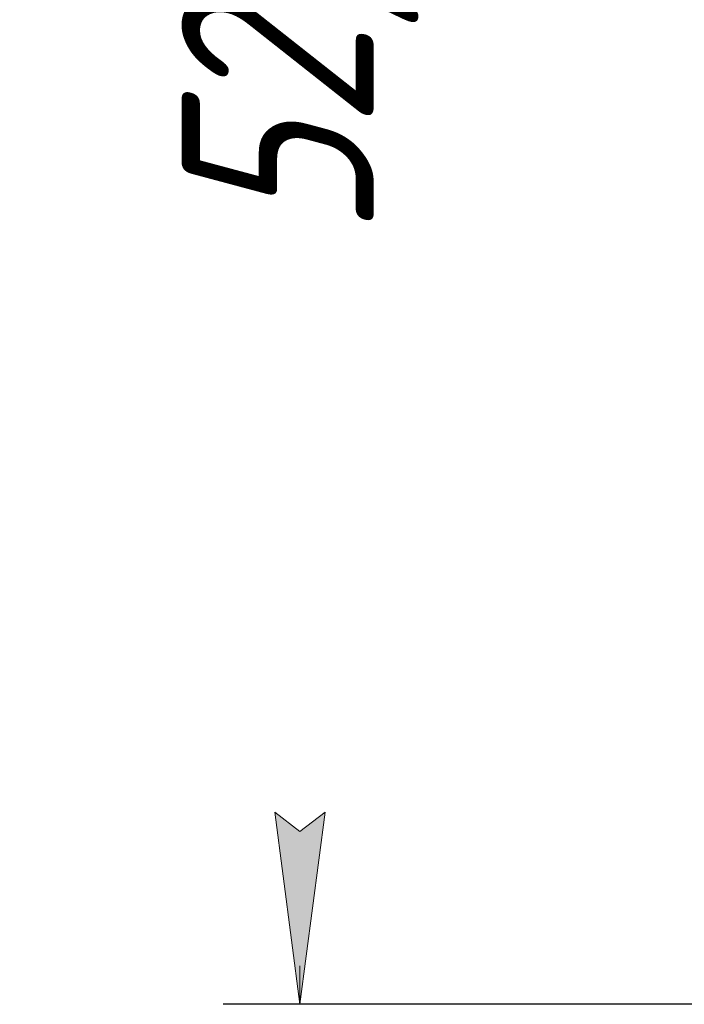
# Model space of a CAD drawing. Header units: millimetres. Extents: x 0 to 420, y 0 to 297.
# Tile 2 of 66: x 29 to 46, y 104 to 129. Entities that reach past the tile are written whole.
import ezdxf

# ---------------------------------------------------------------- set-up
doc = ezdxf.new("R2010")
doc.units = ezdxf.units.MM
doc.linetypes.add('K5LT_THIN', pattern=[0])
doc.layers.add('Системный слой', color=7, linetype='Continuous')
doc.styles.add('KDIMTEXTSTYLE', font='GOST_AU.SHX', dxfattribs={"width": 0.96, "oblique": 15, "height": 5})
doc.dimstyles.new('KDIMSTYLE (1.00)', dxfattribs={"dimtxt": 5, "dimasz": 1, "dimexe": 2, "dimexo": 0, "dimgap": 1, "dimtad": 1, "dimtxsty": 'KDIMTEXTSTYLE', "dimsah": 1, "dimcen": 0, "dimdle": 1, "dimadec": 0, "dimazin": 0, "dimtfac": 0.667, "dimtmove": 0, "dimatfit": 3, "dimfxl": 0, "dimtvp": 1, "dimtolj": 1, "dimtzin": 0, "dimarcsym": 0})

# ---------------------------------------------------------------- blocks, each defined once
blk = doc.blocks.new('KDIMARROW_01')
at = {"layer": 'Системный слой'}
blk.add_hatch(color=0, dxfattribs=at).paths.add_polyline_path([(-5, -0.658), (0, 0), (-5, 0.658), (-4.5, 0)])
at = {"layer": 'Системный слой', "color": 0, "linetype": 'K5LT_THIN', "lineweight": 18}
for p, q in [((-4.5, 0), (-5, 0.658)), ((-5, 0.658), (0, 0)), ((0, 0), (-5, -0.658)), ((-5, -0.658), (-4.5, 0)), ((0, 0), (-1, 0))]:
    blk.add_line(p, q, dxfattribs=at)

msp = doc.modelspace()

# ---------------------------------------------------------------- dimensions: what is measured, and where the dimension line sits
at = {"layer": 'Системный слой'}
msp.add_linear_dim(base=(35.82, 156.137), p1=(46.395, 103.595), p2=(46.253, 156.137), angle=90, location=(35.82, 129.866), dimstyle='KDIMSTYLE (1.00)', override={"dimexo": 0, "dimpost": '\\H5.0;\\W0.965;\\Q15;<>', "dimblk1": 'KDIMARROW_01', "dimblk2": 'KDIMARROW_01', "dimse1": 0, "dimse2": 0, "dimtolj": 1}, dxfattribs=at).render()

doc.saveas('drawing.dxf')
